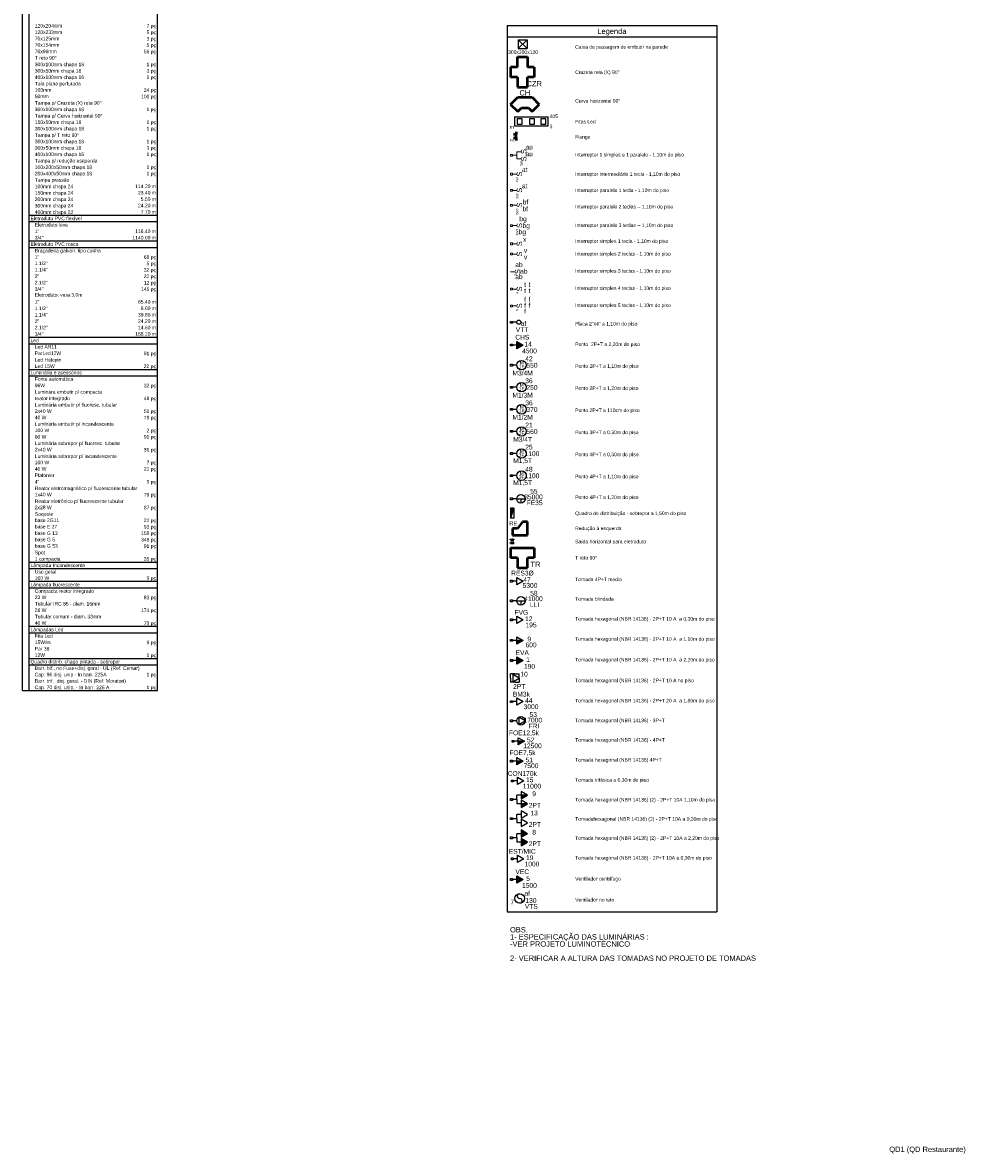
# Model space of a CAD drawing. Header units: millimetres. Extents: x 7 to 269, y 1 to 169.
# Tile 108 of 115: x 94 to 122, y 74 to 108. Entities that reach past the tile are written whole.
import ezdxf

# ---------------------------------------------------------------- set-up
doc = ezdxf.new("R2010")
doc.units = ezdxf.units.MM
doc.header["$MEASUREMENT"] = 0
for name, color, linetype, lineweight in [('Eletroduto - Marco Polo', 6, 'Continuous', 9), ('Interruptor - Marco Polo', 150, 'Continuous', 9), ('Layout 01 - Marco Polo', 152, 'Continuous', 25), ('Layout-02 - Marco Polo', 243, 'Continuous', 50), ('Luminárias - Marco Polo', 5, 'Continuous', 25), ('Textos - Marco Polo', 143, 'Continuous', 25), ('Tomadas - Marco Polo', 150, 'Continuous', 25), ('Títulos - Marco Polo', 142, 'Continuous', 50)]:
    doc.layers.add(name, color=color, linetype=linetype, lineweight=lineweight)
doc.styles.add('Arial', font='arial.ttf')

msp = doc.modelspace()

# ---------------------------------------------------------------- hatches: boundary and pattern name
at = {"layer": 'Tomadas - Marco Polo', "linetype": 'Continuous'}
for points in [[(108.419, 97.825), (108.607, 97.933), (108.419, 98.041)], [(108.338, 93.091), (108.238, 93.091), (108.238, 92.79)], [(108.419, 89.167), (108.607, 89.167), (108.419, 89.059)], [(108.419, 88.464), (108.607, 88.572), (108.419, 88.68)], [(108.462, 86.171), (108.65, 86.171), (108.462, 86.063)], [(108.419, 85.58), (108.607, 85.58), (108.419, 85.472)], [(108.548, 84.569), (108.735, 84.569), (108.548, 84.461)], [(108.548, 84.319), (108.735, 84.319), (108.548, 84.211)], [(108.548, 83.43), (108.735, 83.43), (108.548, 83.539)], [(108.548, 83.43), (108.735, 83.43), (108.548, 83.322)], [(108.548, 83.18), (108.735, 83.18), (108.548, 83.289)], [(108.548, 83.18), (108.735, 83.18), (108.548, 83.072)], [(108.419, 81.961), (108.607, 82.069), (108.419, 82.178)]]:
    msp.add_hatch(color=256, dxfattribs=at).paths.add_polyline_path(points)

# ---------------------------------------------------------------- linework, layer by layer
at = {"layer": 'Interruptor - Marco Polo'}
for p, q in [((108.238, 103.537), (108.238, 103.59)), ((108.238, 103.59), (108.291, 103.59)), ((108.291, 103.537), (108.238, 103.537)), ((108.291, 103.59), (108.291, 103.537)), ((108.42, 103.564), (108.291, 103.564)), ((108.42, 103.456), (108.42, 103.672)), ((108.548, 103.672), (108.42, 103.672)), ((108.548, 103.456), (108.42, 103.456)), ((108.238, 102.979), (108.238, 103.032)), ((108.238, 103.032), (108.291, 103.032)), ((108.291, 102.979), (108.238, 102.979)), ((108.291, 103.032), (108.291, 102.979)), ((108.42, 103.005), (108.291, 103.005)), ((108.238, 102.497), (108.238, 102.551)), ((108.238, 102.551), (108.291, 102.551)), ((108.291, 102.497), (108.238, 102.497)), ((108.291, 102.551), (108.291, 102.497)), ((108.42, 102.524), (108.291, 102.524)), ((108.238, 102.055), (108.238, 102.108)), ((108.238, 102.108), (108.291, 102.108)), ((108.291, 102.055), (108.238, 102.055)), ((108.291, 102.108), (108.291, 102.055)), ((108.42, 102.082), (108.291, 102.082)), ((108.238, 101.449), (108.238, 101.502)), ((108.238, 101.502), (108.291, 101.502)), ((108.291, 101.449), (108.238, 101.449)), ((108.291, 101.502), (108.291, 101.449)), ((108.42, 101.476), (108.291, 101.476)), ((108.238, 100.911), (108.238, 100.964)), ((108.238, 100.964), (108.291, 100.964)), ((108.291, 100.911), (108.238, 100.911)), ((108.291, 100.964), (108.291, 100.911)), ((108.42, 100.937), (108.291, 100.937)), ((108.238, 100.606), (108.238, 100.659)), ((108.238, 100.659), (108.291, 100.659)), ((108.291, 100.606), (108.238, 100.606)), ((108.291, 100.659), (108.291, 100.606)), ((108.42, 100.632), (108.291, 100.632)), ((108.367, 100.11), (108.238, 100.11)), ((108.238, 99.568), (108.238, 99.621)), ((108.238, 99.621), (108.291, 99.621)), ((108.291, 99.568), (108.238, 99.568)), ((108.291, 99.621), (108.291, 99.568)), ((108.42, 99.595), (108.291, 99.595)), ((108.238, 99.068), (108.238, 99.121)), ((108.238, 99.121), (108.291, 99.121)), ((108.291, 99.068), (108.238, 99.068)), ((108.291, 99.121), (108.291, 99.068)), ((108.42, 99.094), (108.291, 99.094))]:
    msp.add_line(p, q, dxfattribs=at)
at = {"layer": 'Layout 01 - Marco Polo', "linetype": 'Continuous'}
for p, q in [((93.757, 87.679), (93.757, 137.718)), ((97.757, 87.679), (97.757, 137.718)), ((93.947, 87.679), (93.947, 137.474)), ((108.132, 107.419), (114.355, 107.419)), ((108.132, 107.419), (108.132, 81.112)), ((114.355, 107.419), (114.355, 81.112)), ((108.132, 107.084), (114.355, 107.084)), ((93.947, 101.785), (97.757, 101.785)), ((93.947, 101.595), (97.757, 101.595)), ((93.947, 101.023), (97.757, 101.023)), ((93.947, 100.832), (97.757, 100.832)), ((93.947, 98.164), (97.757, 98.164)), ((93.947, 97.973), (97.757, 97.973)), ((93.947, 97.211), (97.757, 97.211)), ((93.947, 97.02), (97.757, 97.02)), ((93.947, 91.492), (97.757, 91.492)), ((93.947, 91.301), (97.757, 91.301)), ((93.947, 90.92), (97.757, 90.92)), ((93.947, 90.729), (97.757, 90.729)), ((93.947, 89.586), (97.757, 89.586)), ((93.947, 89.395), (97.757, 89.395)), ((93.947, 88.633), (97.757, 88.633)), ((93.947, 88.442), (97.757, 88.442)), ((93.757, 87.679), (97.757, 87.679)), ((108.132, 81.112), (114.355, 81.112))]:
    msp.add_line(p, q, dxfattribs=at)
at = {"layer": 'Layout-02 - Marco Polo'}
for p, q in [((108.438, 106.184), (108.438, 106.484)), ((108.438, 106.484), (108.738, 106.484)), ((108.738, 106.484), (108.738, 106.184)), ((108.238, 106.184), (108.238, 105.884)), ((108.438, 106.184), (108.238, 106.184)), ((108.938, 106.184), (108.738, 106.184)), ((108.938, 106.184), (108.938, 105.884)), ((108.438, 105.884), (108.238, 105.884)), ((108.438, 105.884), (108.438, 105.584)), ((108.738, 105.584), (108.738, 105.884)), ((108.938, 105.884), (108.738, 105.884)), ((108.438, 105.584), (108.738, 105.584)), ((108.238, 105.075), (108.451, 105.287)), ((108.238, 105.075), (108.451, 104.862)), ((108.451, 105.287), (108.875, 105.287)), ((108.875, 105.287), (109.087, 105.075)), ((108.875, 104.862), (109.087, 105.075)), ((108.451, 104.862), (108.557, 104.969)), ((108.557, 104.969), (108.769, 104.969)), ((108.769, 104.969), (108.875, 104.862)), ((108.407, 104.181), (108.325, 104.181)), ((108.325, 104.081), (108.407, 104.081)), ((108.407, 104.263), (108.407, 104.181)), ((108.407, 104.081), (108.407, 104.181)), ((108.407, 104.081), (108.407, 103.999)), ((108.594, 92.689), (108.444, 92.489)), ((108.744, 92.689), (108.594, 92.689)), ((108.744, 92.289), (108.744, 92.689)), ((108.444, 92.489), (108.294, 92.489)), ((108.294, 92.489), (108.294, 92.289)), ((108.238, 92.148), (108.238, 92.158)), ((108.238, 92.153), (108.273, 92.153)), ((108.238, 92.048), (108.238, 92.058)), ((108.338, 92.053), (108.238, 92.053)), ((108.273, 92.158), (108.303, 92.158)), ((108.273, 92.148), (108.273, 92.158)), ((108.273, 92.148), (108.303, 92.148)), ((108.294, 92.289), (108.744, 92.289)), ((108.303, 92.148), (108.303, 92.158)), ((108.303, 92.153), (108.338, 92.153)), ((108.338, 92.148), (108.338, 92.158)), ((108.338, 92.048), (108.338, 92.058)), ((108.238, 91.918), (108.238, 91.618)), ((108.238, 91.918), (108.938, 91.918)), ((108.938, 91.918), (108.938, 91.618)), ((108.438, 91.618), (108.238, 91.618)), ((108.438, 91.618), (108.438, 91.318)), ((108.438, 91.318), (108.738, 91.318)), ((108.738, 91.318), (108.738, 91.618)), ((108.938, 91.618), (108.738, 91.618))]:
    msp.add_line(p, q, dxfattribs=at)
at = {"layer": 'Luminárias - Marco Polo'}
for p, q in [((108.354, 104.705), (108.354, 104.44)), ((108.354, 104.705), (109.354, 104.705)), ((108.354, 104.44), (109.354, 104.44)), ((109.354, 104.44), (109.354, 104.705))]:
    msp.add_line(p, q, dxfattribs=at)
for points in [[(108.431, 104.644), (108.431, 104.493), (108.582, 104.493), (108.582, 104.644), (108.431, 104.644)], [(108.796, 104.644), (108.796, 104.493), (108.947, 104.493), (108.947, 104.644), (108.796, 104.644)], [(109.135, 104.644), (109.135, 104.493), (109.285, 104.493), (109.285, 104.644), (109.135, 104.644)]]:
    msp.add_lwpolyline(points, close=True, dxfattribs=at)
at = {"layer": 'Tomadas - Marco Polo'}
for p, q in [((108.465, 106.995), (108.73, 106.995)), ((108.465, 106.995), (108.465, 106.73)), ((108.465, 106.995), (108.73, 106.73)), ((108.73, 106.995), (108.465, 106.73)), ((108.465, 106.73), (108.73, 106.73)), ((108.73, 106.995), (108.73, 106.73)), ((108.238, 98.636), (108.291, 98.636)), ((108.238, 98.583), (108.238, 98.636)), ((108.291, 98.583), (108.238, 98.583)), ((108.291, 98.636), (108.291, 98.583)), ((108.42, 98.61), (108.291, 98.61)), ((108.419, 97.825), (108.419, 98.041)), ((108.419, 98.041), (108.607, 97.933)), ((108.238, 97.907), (108.238, 97.96)), ((108.238, 97.96), (108.291, 97.96)), ((108.291, 97.907), (108.238, 97.907)), ((108.291, 97.96), (108.291, 97.907)), ((108.419, 97.933), (108.291, 97.933)), ((108.607, 97.933), (108.419, 97.825)), ((108.238, 97.309), (108.238, 97.362)), ((108.238, 97.362), (108.291, 97.362)), ((108.291, 97.362), (108.291, 97.309)), ((108.42, 97.336), (108.291, 97.336)), ((108.291, 97.309), (108.238, 97.309)), ((108.238, 96.653), (108.238, 96.706)), ((108.238, 96.706), (108.291, 96.706)), ((108.291, 96.706), (108.291, 96.653)), ((108.42, 96.68), (108.291, 96.68)), ((108.291, 96.653), (108.238, 96.653)), ((108.238, 95.998), (108.238, 96.051)), ((108.238, 96.051), (108.291, 96.051)), ((108.291, 95.998), (108.238, 95.998)), ((108.291, 96.051), (108.291, 95.998)), ((108.42, 96.024), (108.291, 96.024)), ((108.238, 95.342), (108.238, 95.395)), ((108.238, 95.395), (108.291, 95.395)), ((108.291, 95.342), (108.238, 95.342)), ((108.291, 95.395), (108.291, 95.342)), ((108.42, 95.368), (108.291, 95.368)), ((108.238, 94.686), (108.238, 94.739)), ((108.238, 94.739), (108.291, 94.739)), ((108.291, 94.686), (108.238, 94.686)), ((108.291, 94.739), (108.291, 94.686)), ((108.42, 94.712), (108.291, 94.712)), ((108.238, 94.03), (108.238, 94.083)), ((108.238, 94.083), (108.291, 94.083)), ((108.291, 94.03), (108.238, 94.03)), ((108.291, 94.083), (108.291, 94.03)), ((108.42, 94.057), (108.291, 94.057)), ((108.238, 93.34), (108.238, 93.393)), ((108.238, 93.393), (108.291, 93.393)), ((108.291, 93.34), (108.238, 93.34)), ((108.291, 93.393), (108.291, 93.34)), ((108.419, 93.367), (108.291, 93.367)), ((108.419, 93.367), (108.669, 93.367)), ((108.544, 93.367), (108.544, 93.242)), ((108.338, 93.091), (108.238, 93.091)), ((108.238, 93.091), (108.238, 92.79)), ((108.338, 93.091), (108.238, 92.79)), ((108.338, 93.091), (108.338, 92.79)), ((108.338, 92.79), (108.238, 92.79)), ((108.419, 90.815), (108.419, 91.032)), ((108.419, 91.032), (108.607, 90.924)), ((108.238, 90.897), (108.238, 90.95)), ((108.238, 90.95), (108.291, 90.95)), ((108.291, 90.897), (108.238, 90.897)), ((108.291, 90.95), (108.291, 90.897)), ((108.419, 90.924), (108.291, 90.924)), ((108.607, 90.924), (108.419, 90.815)), ((108.238, 90.315), (108.238, 90.368)), ((108.238, 90.368), (108.291, 90.368)), ((108.291, 90.315), (108.238, 90.315)), ((108.291, 90.368), (108.291, 90.315)), ((108.419, 90.342), (108.291, 90.342)), ((108.419, 90.342), (108.669, 90.342)), ((108.544, 90.342), (108.544, 90.217)), ((108.238, 89.75), (108.238, 89.803)), ((108.238, 89.803), (108.291, 89.803)), ((108.291, 89.75), (108.238, 89.75)), ((108.291, 89.803), (108.291, 89.75)), ((108.419, 89.777), (108.291, 89.777)), ((108.419, 89.885), (108.607, 89.777)), ((108.419, 89.669), (108.419, 89.885)), ((108.607, 89.777), (108.419, 89.669)), ((108.419, 89.275), (108.607, 89.167)), ((108.419, 89.059), (108.419, 89.275)), ((108.238, 89.141), (108.238, 89.194)), ((108.238, 89.194), (108.291, 89.194)), ((108.291, 89.141), (108.238, 89.141)), ((108.291, 89.194), (108.291, 89.141)), ((108.419, 89.167), (108.291, 89.167)), ((108.607, 89.167), (108.419, 89.167)), ((108.607, 89.167), (108.419, 89.059)), ((108.419, 88.464), (108.419, 88.68)), ((108.419, 88.68), (108.607, 88.572)), ((108.238, 88.545), (108.238, 88.598)), ((108.238, 88.598), (108.291, 88.598)), ((108.291, 88.545), (108.238, 88.545)), ((108.291, 88.598), (108.291, 88.545)), ((108.419, 88.572), (108.291, 88.572)), ((108.607, 88.572), (108.419, 88.464)), ((108.238, 88.048), (108.238, 88.173)), ((108.363, 88.173), (108.238, 88.173)), ((108.238, 88.048), (108.238, 87.923)), ((108.301, 88.157), (108.301, 87.94)), ((108.488, 88.048), (108.301, 88.157)), ((108.301, 87.94), (108.488, 88.048)), ((108.363, 88.173), (108.488, 88.173)), ((108.488, 88.048), (108.488, 88.173)), ((108.488, 88.048), (108.488, 87.923)), ((108.363, 87.923), (108.238, 87.923)), ((108.363, 87.923), (108.488, 87.923)), ((108.238, 87.323), (108.238, 87.376)), ((108.238, 87.376), (108.291, 87.376)), ((108.291, 87.323), (108.238, 87.323)), ((108.291, 87.376), (108.291, 87.323)), ((108.419, 87.35), (108.291, 87.35)), ((108.419, 87.458), (108.607, 87.35)), ((108.419, 87.242), (108.419, 87.458)), ((108.607, 87.35), (108.419, 87.242)), ((108.238, 86.753), (108.238, 86.806)), ((108.238, 86.806), (108.291, 86.806)), ((108.291, 86.753), (108.238, 86.753)), ((108.291, 86.806), (108.291, 86.753)), ((108.419, 86.779), (108.291, 86.779)), ((108.669, 86.779), (108.482, 86.888)), ((108.482, 86.888), (108.482, 86.671)), ((108.482, 86.671), (108.669, 86.779)), ((108.462, 86.279), (108.65, 86.171)), ((108.462, 86.063), (108.462, 86.279)), ((108.281, 86.144), (108.281, 86.197)), ((108.281, 86.197), (108.334, 86.197)), ((108.334, 86.144), (108.281, 86.144)), ((108.334, 86.197), (108.334, 86.144)), ((108.462, 86.171), (108.334, 86.171)), ((108.65, 86.171), (108.462, 86.171)), ((108.65, 86.171), (108.462, 86.063)), ((108.238, 85.554), (108.238, 85.607)), ((108.238, 85.607), (108.291, 85.607)), ((108.291, 85.607), (108.291, 85.554)), ((108.419, 85.689), (108.607, 85.58)), ((108.419, 85.472), (108.419, 85.689)), ((108.291, 85.554), (108.238, 85.554)), ((108.419, 85.58), (108.291, 85.58)), ((108.607, 85.58), (108.419, 85.58)), ((108.607, 85.58), (108.419, 85.472)), ((108.265, 84.969), (108.265, 85.022)), ((108.265, 85.022), (108.318, 85.022)), ((108.318, 84.969), (108.265, 84.969)), ((108.318, 85.022), (108.318, 84.969)), ((108.446, 84.995), (108.318, 84.995)), ((108.446, 85.104), (108.634, 84.995)), ((108.446, 84.887), (108.446, 85.104)), ((108.634, 84.995), (108.446, 84.887)), ((108.735, 84.569), (108.548, 84.677)), ((108.548, 84.677), (108.548, 84.461)), ((108.238, 84.417), (108.238, 84.47)), ((108.238, 84.47), (108.291, 84.47)), ((108.291, 84.417), (108.238, 84.417)), ((108.291, 84.47), (108.291, 84.417)), ((108.42, 84.444), (108.291, 84.444)), ((108.42, 84.444), (108.42, 84.569)), ((108.548, 84.569), (108.42, 84.569)), ((108.42, 84.444), (108.42, 84.319)), ((108.548, 84.319), (108.42, 84.319)), ((108.548, 84.461), (108.735, 84.569)), ((108.735, 84.569), (108.548, 84.569)), ((108.735, 84.319), (108.548, 84.427)), ((108.548, 84.427), (108.548, 84.211)), ((108.548, 84.211), (108.735, 84.319)), ((108.735, 84.319), (108.548, 84.319)), ((108.735, 84.319), (108.548, 84.319)), ((108.42, 83.875), (108.42, 84)), ((108.548, 84), (108.42, 84)), ((108.735, 84), (108.548, 84.108)), ((108.548, 84.108), (108.548, 83.891)), ((108.548, 83.891), (108.735, 84)), ((108.238, 83.848), (108.238, 83.901)), ((108.238, 83.901), (108.291, 83.901)), ((108.291, 83.848), (108.238, 83.848)), ((108.291, 83.901), (108.291, 83.848)), ((108.42, 83.875), (108.291, 83.875)), ((108.42, 83.875), (108.42, 83.75)), ((108.548, 83.75), (108.42, 83.75)), ((108.735, 83.75), (108.548, 83.858)), ((108.548, 83.858), (108.548, 83.641)), ((108.548, 83.641), (108.735, 83.75)), ((108.238, 83.279), (108.238, 83.332)), ((108.238, 83.332), (108.291, 83.332)), ((108.291, 83.279), (108.238, 83.279)), ((108.291, 83.332), (108.291, 83.279)), ((108.42, 83.305), (108.291, 83.305)), ((108.42, 83.305), (108.42, 83.43)), ((108.548, 83.43), (108.42, 83.43)), ((108.42, 83.305), (108.42, 83.18)), ((108.735, 83.43), (108.548, 83.539)), ((108.548, 83.539), (108.548, 83.322)), ((108.548, 83.322), (108.735, 83.43)), ((108.735, 83.43), (108.548, 83.43)), ((108.735, 83.18), (108.548, 83.289)), ((108.548, 83.289), (108.548, 83.072)), ((108.548, 83.18), (108.42, 83.18)), ((108.548, 83.072), (108.735, 83.18)), ((108.735, 83.18), (108.548, 83.18)), ((108.735, 83.18), (108.548, 83.18)), ((108.265, 82.657), (108.265, 82.71)), ((108.265, 82.71), (108.318, 82.71)), ((108.318, 82.657), (108.265, 82.657)), ((108.318, 82.71), (108.318, 82.657)), ((108.446, 82.684), (108.318, 82.684)), ((108.446, 82.792), (108.634, 82.684)), ((108.446, 82.575), (108.446, 82.792)), ((108.634, 82.684), (108.446, 82.575)), ((108.238, 82.043), (108.238, 82.096)), ((108.238, 82.096), (108.291, 82.096)), ((108.291, 82.043), (108.238, 82.043)), ((108.291, 82.096), (108.291, 82.043)), ((108.419, 82.069), (108.291, 82.069)), ((108.419, 81.961), (108.419, 82.178)), ((108.419, 82.178), (108.607, 82.069)), ((108.607, 82.069), (108.419, 81.961))]:
    msp.add_line(p, q, dxfattribs=at)
for centre, radius in [((108.482, 98.61), 0.0625), ((108.561, 97.336), 0.141), ((108.561, 96.68), 0.141), ((108.561, 96.024), 0.141), ((108.561, 95.368), 0.141), ((108.561, 94.712), 0.141), ((108.561, 94.057), 0.141), ((108.544, 93.367), 0.125), ((108.544, 90.342), 0.125), ((108.544, 86.779), 0.125), ((108.507, 81.507), 0.141)]:
    msp.add_circle(centre, radius, dxfattribs=at)
for centre, start, end in [((108.507, 81.577), 89.9806, 270), ((108.507, 81.436), 269.981, 90)]:
    msp.add_arc(centre, 0.0706, start, end, dxfattribs=at)

# ---------------------------------------------------------------- texts
at = {"layer": 'Eletroduto - Marco Polo', "insert": (108.221, 79.652), "char_height": 0.15885, "width": 7.22004, "attachment_point": 7, "line_spacing_factor": 0.798, "style": 'Arial'}
msp.add_mtext('OBS.\\P1- ESPECIFICAÇÃO DAS LUMINÁRIAS :\\P-VER PROJETO LUMINOTÉCNICO\\P\\P2- VERIFICAR A ALTURA DAS TOMADAS NO PROJETO DE TOMADAS', dxfattribs=at)
at = {"layer": 'Interruptor - Marco Polo', "attachment_point": 9, "rotation": 90.0002, "line_spacing_factor": 0.798, "style": 'Arial'}
for s, insert, char_height, width in [('S', (108.709, 103.749), 0.159, 0.19062), ('S', (108.709, 103.533), 0.159, 0.19062), ('3W', (108.601, 103.393), 0.0706, 0.16944), ('S', (108.58, 103.082), 0.159, 0.19062), ('4W', (108.472, 102.912), 0.0706, 0.16944), ('S', (108.58, 102.601), 0.159, 0.19062), ('3W', (108.472, 102.431), 0.0706, 0.16944), ('S', (108.58, 102.159), 0.159, 0.19062), ('3W2', (108.472, 101.989), 0.0706, 0.25416), ('S', (108.58, 101.553), 0.159, 0.19062), ('3W3', (108.472, 101.383), 0.0706, 0.25416), ('S', (108.58, 101.014), 0.159, 0.19062), ('S', (108.58, 100.709), 0.159, 0.19062), ('S', (108.527, 100.187), 0.159, 0.19062), ('S', (108.58, 99.672), 0.159, 0.19062), ('4', (108.472, 99.502), 0.0706, 0.08472), ('S', (108.58, 99.171), 0.159, 0.19062), ('5', (108.472, 99.001), 0.0706, 0.08472)]:
    msp.add_mtext(s, dxfattribs=dict(at, insert=insert, char_height=char_height, width=width))
at = {"layer": 'Textos - Marco Polo', "line_spacing_factor": 0.798, "style": 'Arial'}
for s, insert, char_height, width, attachment_point in [('120x204mm', (94.117, 107.356), 0.1059, 1.14372, 7), ('7 pç', (97.715, 107.321), 0.1059, 0.50832, 9), ('70x125mm', (94.117, 106.975), 0.1059, 1.01664, 7), ('120x233mm', (94.117, 107.165), 0.1059, 1.14372, 7), ('5 pç', (97.715, 107.13), 0.1059, 0.50832, 9), ('3 pç', (97.715, 106.94), 0.1059, 0.50832, 9), ('70x154mm', (94.117, 106.784), 0.1059, 1.01664, 7), ('70x96mm', (94.117, 106.594), 0.1059, 0.88956, 7), ('5 pç', (97.715, 106.749), 0.1059, 0.50832, 9), ('Caixa de passagem de embutir na parede', (110.154, 106.696), 0.1059, 4.82904, 7), ('T reto 90°', (94.117, 106.403), 0.1059, 1.2708, 7), ('56 pç', (97.715, 106.559), 0.1059, 0.6354, 9), ('300x300x120', (108.608, 106.572), 0.1059, 1.39788, 8), ('300x100mm chapa 18', (94.117, 106.177), 0.1059, 2.28744, 7), ('300x50mm chapa 18', (94.117, 105.987), 0.1059, 2.16036, 7), ('3 pç', (97.715, 105.987), 0.1059, 0.50832, 9), ('1 pç', (97.715, 106.177), 0.1059, 0.50832, 9), ('Cruzeta reta (X) 90°', (110.154, 105.946), 0.1059, 2.5416, 7), ('400x100mm chapa 16', (94.117, 105.796), 0.1059, 2.28744, 7), ('Tala plana perfurada', (94.117, 105.605), 0.1059, 2.5416, 7), ('1 pç', (97.715, 105.796), 0.1059, 0.50832, 9), ('CZR', (108.938, 105.608), 0.1588, 0.57186, 8), ('50mm', (94.117, 105.259), 0.1059, 0.50832, 7), ('100mm', (94.117, 105.45), 0.1059, 0.6354, 7), ('24 pç', (97.715, 105.415), 0.1059, 0.6354, 9), ('CH', (108.66, 105.337), 0.1588, 0.38124, 8), ('Tampa p/ Cruzeta (X) reta 90°', (94.117, 105.034), 0.1059, 3.68532, 7), ('100 pç', (97.715, 105.224), 0.1059, 0.76248, 9), ('Curva horizontal 90%%d', (110.154, 105.126), 0.1059, 2.5416, 7), ('300x100mm chapa 18', (94.117, 104.843), 0.1059, 2.28744, 7), ('Tampa p/ Curva horizontal 90°', (94.117, 104.652), 0.1059, 3.68532, 7), ('1 pç', (97.715, 104.843), 0.1059, 0.50832, 9), ('405', (109.519, 104.668), 0.1059, 0.38124, 8), ('300x100mm chapa 18', (94.117, 104.271), 0.1059, 2.28744, 7), ('150x50mm chapa 18', (94.117, 104.462), 0.1059, 2.16036, 7), ('1 pç', (97.715, 104.462), 0.1059, 0.50832, 9), ('1 pç', (97.715, 104.271), 0.1059, 0.50832, 9), ('m', (108.275, 104.351), 0.106, 0.12708, 8), ('3', (109.438, 104.367), 0.106, 0.12708, 8), ('Fitas Led', (110.154, 104.509), 0.1059, 1.14372, 7), ('Tampa p/ T reto 90°', (94.117, 104.08), 0.1059, 2.41452, 7), ('FG', (108.283, 103.964), 0.0706, 0.16944, 8), ('Flange', (110.154, 104.026), 0.1059, 0.76248, 7), ('300x100mm chapa 18', (94.117, 103.89), 0.1059, 2.28744, 7), ('300x50mm chapa 18', (94.117, 103.699), 0.1059, 2.16036, 7), ('3 pç', (97.715, 103.699), 0.1059, 0.50832, 9), ('1 pç', (97.715, 103.89), 0.1059, 0.50832, 9), ('au', (108.789, 103.735), 0.1412, 0.33888, 8), ('400x100mm chapa 16', (94.117, 103.509), 0.1059, 2.28744, 7), ('Tampa p/ redução esquerda', (94.117, 103.318), 0.1059, 3.177, 7), ('1 pç', (97.715, 103.509), 0.1059, 0.50832, 9), ('au', (108.789, 103.535), 0.1412, 0.33888, 8), ('Interruptor 1 simples e 1 paralelo - 1,10m do piso', (110.154, 103.497), 0.1059, 6.354, 7), ('200x400x50mm chapa 18', (94.117, 102.937), 0.1059, 2.66868, 7), ('100x200x50mm chapa 18', (94.117, 103.127), 0.1059, 2.66868, 7), ('1 pç', (97.715, 103.127), 0.1059, 0.50832, 9), ('1 pç', (97.715, 102.937), 0.1059, 0.50832, 9), ('at', (108.658, 103.065), 0.1412, 0.33888, 8), ('Interruptor intermediário 1 tecla - 1,10m do piso', (110.154, 102.922), 0.1059, 6.22692, 7), ('Tampa pressão', (94.117, 102.746), 0.1059, 1.65204, 7), ('100mm chapa 24', (94.117, 102.555), 0.1059, 1.77912, 7), ('114.20 m', (97.715, 102.59), 0.1059, 1.01664, 9), ('at', (108.658, 102.584), 0.1412, 0.33888, 8), ('150mm chapa 24', (94.117, 102.365), 0.1059, 1.77912, 7), ('23.40 m', (97.715, 102.4), 0.1059, 0.88956, 9), ('Interruptor paralelo 1 tecla - 1,10m do piso', (110.154, 102.441), 0.1059, 5.59152, 7), ('300mm chapa 24', (94.117, 101.984), 0.1059, 1.77912, 7), ('200mm chapa 24', (94.117, 102.174), 0.1059, 1.77912, 7), ('24.20 m', (97.715, 102.019), 0.1059, 0.88956, 9), ('5.60 m', (97.715, 102.209), 0.1059, 0.76248, 9), ('bf', (108.673, 101.902), 0.1412, 0.33888, 8), ('bf', (108.678, 102.103), 0.1412, 0.33888, 8), ('Interruptor paralelo 2 teclas -- 1,10m do piso', (110.154, 101.954), 0.1059, 5.84568, 7), ('Eletroduto PVC flexível', (93.99, 101.637), 0.1059, 2.92284, 7), ('400mm chapa 22', (94.117, 101.793), 0.1059, 1.77912, 7), ('7.70 m', (97.715, 101.828), 0.1059, 0.76248, 9), ('bg', (108.608, 101.565), 0.1412, 0.33888, 8), ('1"', (94.117, 101.256), 0.1059, 0.25416, 7), ('Eletroduto leve', (94.117, 101.447), 0.1059, 1.9062, 7), ('116.40 m', (97.715, 101.256), 0.1059, 1.01664, 9), ('bg', (108.586, 101.18), 0.1412, 0.33888, 8), ('bg', (108.702, 101.362), 0.1412, 0.33888, 8), ('Interruptor paralelo 3 teclas -- 1,10m do piso', (110.154, 101.402), 0.1059, 5.84568, 7), ('Eletroduto PVC rosca', (93.99, 100.875), 0.1059, 2.5416, 7), ('3/4"', (94.117, 101.066), 0.1059, 0.50832, 7), ('1140.00 m', (97.715, 101.066), 0.1059, 1.14372, 9), ('x', (108.658, 100.997), 0.141, 0.16944, 8), ('Interruptor simples 1 tecla - 1,10m do piso', (110.154, 100.933), 0.1059, 5.46444, 7), ('Braçadeira galvan. tipo cunha', (94.117, 100.649), 0.1059, 3.68532, 7), ('v', (108.683, 100.673), 0.141, 0.16944, 8), ('Interruptor simples 2 teclas - 1,10m do piso', (110.154, 100.556), 0.1059, 5.59152, 7), ('1"', (94.117, 100.494), 0.1059, 0.25416, 7), ('1.1/2"', (94.117, 100.303), 0.1059, 0.76248, 7), ('68 pç', (97.715, 100.459), 0.1059, 0.6354, 9), ('5 pç', (97.715, 100.268), 0.1059, 0.50832, 9), ('ab', (108.486, 100.244), 0.1412, 0.33888, 8), ('v', (108.683, 100.474), 0.141, 0.16944, 8), ('2"', (94.117, 99.922), 0.1059, 0.25416, 7), ('1.1/4"', (94.117, 100.112), 0.1059, 0.76248, 7), ('32 pç', (97.715, 100.077), 0.1059, 0.6354, 9), ('22 pç', (97.715, 99.887), 0.1059, 0.6354, 9), ('ab', (108.486, 99.886), 0.1412, 0.33888, 8), ('ab', (108.63, 100.047), 0.1412, 0.33888, 8), ('Interruptor simples 3 teclas - 1,10m do piso', (110.154, 100.048), 0.1059, 5.59152, 7), ('3/4"', (94.117, 99.541), 0.1059, 0.50832, 7), ('2.1/2"', (94.117, 99.731), 0.1059, 0.76248, 7), ('12 pç', (97.715, 99.696), 0.1059, 0.6354, 9), ('t', (108.669, 99.656), 0.141, 0.16944, 8), ('t', (108.795, 99.656), 0.141, 0.16944, 8), ('Interruptor simples 4 teclas - 1,10m do piso', (110.154, 99.537), 0.1059, 5.59152, 7), ('Eletroduto, vara 3,0m', (94.117, 99.35), 0.1059, 2.66868, 7), ('145 pç', (97.715, 99.506), 0.1059, 0.76248, 9), ('t', (108.669, 99.474), 0.141, 0.16944, 8), ('f', (108.669, 99.223), 0.141, 0.16944, 8), ('t', (108.795, 99.474), 0.141, 0.16944, 8), ('f', (108.795, 99.223), 0.141, 0.16944, 8), ('1"', (94.117, 99.159), 0.1059, 0.25416, 7), ('1.1/2"', (94.117, 98.969), 0.1059, 0.76248, 7), ('85.40 m', (97.715, 99.159), 0.1059, 0.88956, 9), ('6.00 m', (97.715, 98.969), 0.1059, 0.76248, 9), ('f', (108.669, 99.04), 0.141, 0.16944, 8), ('f', (108.669, 98.869), 0.141, 0.16944, 8), ('f', (108.795, 99.04), 0.141, 0.16944, 8), ('Interruptor simples 5 teclas - 1,10m do piso', (110.154, 99.029), 0.1059, 5.59152, 7), ('2"', (94.117, 98.587), 0.1059, 0.25416, 7), ('1.1/4"', (94.117, 98.778), 0.1059, 0.76248, 7), ('39.80 m', (97.715, 98.778), 0.1059, 0.88956, 9), ('24.20 m', (97.715, 98.587), 0.1059, 0.88956, 9), ('af', (108.62, 98.5), 0.1412, 0.33888, 8), ('3/4"', (94.117, 98.206), 0.1059, 0.50832, 7), ('2.1/2"', (94.117, 98.397), 0.1059, 0.76248, 7), ('168.20 m', (97.715, 98.206), 0.1059, 1.01664, 9), ('14.60 m', (97.715, 98.397), 0.1059, 0.88956, 9), ('VTT', (108.579, 98.321), 0.1412, 0.50832, 8), ('Placa 2"x4" a 1,10m do piso', (110.154, 98.48), 0.1059, 3.43116, 7), ('Led', (93.99, 98.016), 0.1059, 0.38124, 7), ('CHS', (108.584, 98.092), 0.1412, 0.50832, 8), ('14', (108.755, 97.888), 0.1412, 0.33888, 8), ('Ponto  2P+T a 2,20m do piso', (110.154, 97.871), 0.1059, 3.43116, 7), ('Led AR11', (94.117, 97.825), 0.1059, 1.01664, 7), ('ParLed12W', (94.117, 97.634), 0.1059, 1.14372, 7), ('91 pç', (97.715, 97.599), 0.1059, 0.6354, 9), ('4500', (108.798, 97.684), 0.1412, 0.67776, 8), ('Led Halopin', (94.117, 97.409), 0.1059, 1.39788, 7), ('Led 15W', (94.117, 97.253), 0.1059, 0.88956, 7), ('22 pç', (97.715, 97.218), 0.1059, 0.6354, 9), ('42', (108.783, 97.454), 0.1412, 0.33888, 8), ('550', (108.872, 97.258), 0.1412, 0.50832, 8), ('Ponto 2P+T a 1,10m do piso', (110.154, 97.224), 0.1059, 3.30408, 7), ('Luminária e acessórios', (93.99, 97.062), 0.1059, 2.79576, 7), ('Fonte automática', (94.117, 96.872), 0.1059, 2.03328, 7), ('M3/4M', (108.594, 97.028), 0.1412, 0.8472, 8), ('96W', (94.117, 96.681), 0.1059, 0.38124, 7), ('32 pç', (97.715, 96.646), 0.1059, 0.6354, 9), ('36', (108.783, 96.799), 0.1412, 0.33888, 8), ('250', (108.872, 96.602), 0.1412, 0.50832, 8), ('Ponto 2P+T a 1,20m do piso', (110.154, 96.568), 0.1059, 3.30408, 7), ('reator integrado', (94.117, 96.265), 0.1059, 2.03328, 7), ('Luminára embutir p/ compacta', (94.117, 96.456), 0.1059, 3.55824, 7), ('48 pç', (97.715, 96.265), 0.1059, 0.6354, 9), ('M1/3M', (108.594, 96.372), 0.1412, 0.8472, 8), ('36', (108.783, 96.143), 0.1412, 0.33888, 8), ('2x40 W', (94.117, 95.919), 0.1059, 0.76248, 7), ('Luminária embutir p/ fluoresc. tubular', (94.117, 96.074), 0.1059, 4.82904, 7), ('51 pç', (97.715, 95.884), 0.1059, 0.6354, 9), ('370', (108.872, 95.946), 0.1412, 0.50832, 8), ('Ponto 2P+T a 110cm do piso', (110.154, 95.912), 0.1059, 3.30408, 7), ('40 W', (94.117, 95.728), 0.1059, 0.50832, 7), ('Luminária embutir p/ incandescente', (94.117, 95.503), 0.1059, 4.32072, 7), ('79 pç', (97.715, 95.693), 0.1059, 0.6354, 9), ('M1/2M', (108.594, 95.716), 0.1412, 0.8472, 8), ('21', (108.783, 95.487), 0.1412, 0.33888, 8), ('100 W', (94.117, 95.347), 0.1059, 0.6354, 7), ('2 pç', (97.715, 95.312), 0.1059, 0.50832, 9), ('560', (108.872, 95.29), 0.1412, 0.50832, 8), ('Ponto 3P+T a 0,30m do piso', (110.154, 95.256), 0.1059, 3.30408, 7), ('60 W', (94.117, 95.156), 0.1059, 0.50832, 7), ('Luminária sobrepor p/ fluoresc. tubular', (94.117, 94.931), 0.1059, 4.95612, 7), ('91 pç', (97.715, 95.121), 0.1059, 0.6354, 9), ('M3/4T', (108.594, 95.06), 0.1412, 0.8472, 8), ('25', (108.783, 94.831), 0.1412, 0.33888, 8), ('2x40 W', (94.117, 94.775), 0.1059, 0.76248, 7), ('Luminária sobrepor p/ incandescente', (94.117, 94.549), 0.1059, 4.4478, 7), ('36 pç', (97.715, 94.74), 0.1059, 0.6354, 9), ('1100', (108.872, 94.634), 0.1412, 0.67776, 8), ('Ponto 4P+T a 0,30m do piso', (110.154, 94.601), 0.1059, 3.30408, 7), ('40 W', (94.117, 94.203), 0.1059, 0.50832, 7), ('100 W', (94.117, 94.394), 0.1059, 0.6354, 7), ('22 pç', (97.715, 94.168), 0.1059, 0.6354, 9), ('7 pç', (97.715, 94.359), 0.1059, 0.50832, 9), ('M1,5T', (108.594, 94.405), 0.1412, 0.8472, 8), ('48', (108.783, 94.175), 0.1412, 0.33888, 8), ('Plafonier', (94.117, 94.013), 0.1059, 1.14372, 7), ('1100', (108.872, 93.979), 0.1412, 0.67776, 8), ('Ponto 4P+T a 1,10m do piso', (110.154, 93.945), 0.1059, 3.30408, 7), ('4"', (94.117, 93.822), 0.1059, 0.25416, 7), ('Reator eletromagnético p/ fluorescente tubular', (94.117, 93.596), 0.1059, 5.84568, 7), ('9 pç', (97.715, 93.787), 0.1059, 0.50832, 9), ('M1,5T', (108.594, 93.749), 0.1412, 0.8472, 8), ('55', (108.928, 93.519), 0.1412, 0.33888, 8), ('1x40 W', (94.117, 93.441), 0.1059, 0.76248, 7), ('Reator eletrônico p/ fluorescente tubular', (94.117, 93.215), 0.1059, 5.21028, 7), ('79 pç', (97.715, 93.406), 0.1059, 0.6354, 9), ('35000', (108.918, 93.353), 0.1412, 0.8472, 8), ('FE35', (108.95, 93.179), 0.1412, 0.67776, 8), ('Ponto 4P+T a 1,20m do piso', (110.154, 93.332), 0.1059, 3.30408, 7), ('2x28 W', (94.117, 93.059), 0.1059, 0.76248, 7), ('Soquete', (94.117, 92.834), 0.1059, 0.88956, 7), ('87 pç', (97.715, 93.024), 0.1059, 0.6354, 9), ('Quadro de distribuição - sobrepor a 1,50m do piso', (110.154, 92.853), 0.1059, 6.22692, 7), ('base 2G11', (94.117, 92.678), 0.1059, 1.14372, 7), ('base E 27', (94.117, 92.488), 0.1059, 1.14372, 7), ('22 pç', (97.715, 92.643), 0.1059, 0.6354, 9), ('RE', (108.316, 92.579), 0.1235, 0.29652, 8), ('base G 13', (94.117, 92.297), 0.1059, 1.14372, 7), ('158 pç', (97.715, 92.262), 0.1059, 0.76248, 9), ('93 pç', (97.715, 92.453), 0.1059, 0.6354, 9), ('Redução à esquerda', (110.154, 92.407), 0.1059, 2.28744, 7), ('base G 5', (94.117, 92.106), 0.1059, 1.01664, 7), ('base G 53', (94.117, 91.916), 0.1059, 1.14372, 7), ('348 pç', (97.715, 92.071), 0.1059, 0.76248, 9), ('91 pç', (97.715, 91.881), 0.1059, 0.6354, 9), ('Saída horizontal para eletroduto', (110.154, 92.015), 0.1059, 4.06656, 7), ('Spot', (94.117, 91.69), 0.1059, 0.50832, 7), ('1 compacta', (94.117, 91.5), 0.1059, 1.2708, 7), ('35 pç', (97.715, 91.5), 0.1059, 0.6354, 9), ('T reto 90%%d', (110.154, 91.565), 0.1059, 1.2708, 7), ('Lâmpada Incandescente', (93.99, 91.309), 0.1059, 2.66868, 7), ('TR', (108.977, 91.345), 0.1588, 0.38124, 8), ('100 W', (94.117, 90.963), 0.1059, 0.6354, 7), ('Uso geral', (94.117, 91.118), 0.1059, 1.14372, 7), ('9 pç', (97.715, 90.928), 0.1059, 0.50832, 9), ('RES3%%c', (108.59, 91.088), 0.1412, 0.8472, 8), ('47', (108.724, 90.894), 0.1412, 0.33888, 8), ('Tomada 4P+T media', (110.154, 90.924), 0.1059, 2.16036, 7), ('Lâmpada fluorescente', (93.99, 90.737), 0.1059, 2.5416, 7), ('Compacta reator integrado', (94.117, 90.546), 0.1059, 3.177, 7), ('5300', (108.814, 90.724), 0.1412, 0.67776, 8), ('58', (108.928, 90.494), 0.1412, 0.33888, 8), ('Tubular IRC 85 - diam. 16mm', (94.117, 90.2), 0.1059, 3.43116, 7), ('23 W', (94.117, 90.391), 0.1059, 0.50832, 7), ('83 pç', (97.715, 90.356), 0.1059, 0.6354, 9), ('41000', (108.918, 90.329), 0.1412, 0.8472, 8), ('LLI', (108.95, 90.155), 0.1412, 0.50832, 8), ('Tomada blindada', (110.154, 90.342), 0.1059, 1.9062, 7), ('Tubular comum - diam. 33mm', (94.117, 89.819), 0.1059, 3.30408, 7), ('28 W', (94.117, 90.01), 0.1059, 0.50832, 7), ('174 pç', (97.715, 89.975), 0.1059, 0.76248, 9), ('FVG', (108.557, 89.925), 0.1412, 0.50832, 8), ('40 W', (94.117, 89.628), 0.1059, 0.50832, 7), ('79 pç', (97.715, 89.593), 0.1059, 0.6354, 9), ('12', (108.778, 89.738), 0.1412, 0.33888, 8), ('195', (108.845, 89.551), 0.1412, 0.50832, 8), ('Tomada hexagonal (NBR 14136) - 2P+T 10 A  a 0,30m do piso', (110.154, 89.721), 0.1059, 7.24356, 7), ('Lâmpadas Led', (93.99, 89.403), 0.1059, 1.52496, 7), ('Fita Led', (94.117, 89.247), 0.1059, 1.01664, 7), ('9', (108.792, 89.134), 0.141, 0.16944, 8), ('Tomada hexagonal (NBR 14136) - 2P+T 10 A  a 1,10m do piso', (110.154, 89.123), 0.1059, 7.24356, 7), ('15W/m', (94.117, 89.056), 0.1059, 0.6354, 7), ('Par 38', (94.117, 88.866), 0.1059, 0.76248, 7), ('9 pç', (97.715, 89.021), 0.1059, 0.50832, 9), ('600', (108.845, 88.96), 0.1412, 0.50832, 8), ('12W', (94.117, 88.675), 0.1059, 0.38124, 7), ('1 pç', (97.715, 88.64), 0.1059, 0.50832, 9), ('EVA', (108.584, 88.731), 0.1412, 0.50832, 8), ('1', (108.755, 88.527), 0.141, 0.16944, 8), ('Tomada hexagonal (NBR 14136) - 2P+T 10 A  a 2,20m do piso', (110.154, 88.509), 0.1059, 7.24356, 7), ('Quadro distrib. chapa pintada - sobrepor', (93.99, 88.45), 0.1059, 5.0832, 7), ('Barr. bif., no Fuse+disj. geral - UL (Ref. Cemar)', (94.117, 88.259), 0.1059, 6.22692, 7), ('10', (108.638, 88.093), 0.1412, 0.33888, 8), ('190', (108.798, 88.323), 0.1412, 0.50832, 8), ('Cap. 96 disj. unip - In barr. 225A', (94.117, 88.068), 0.1059, 4.32072, 7), ('Barr. trif., disj. geral, - DIN (Ref. Moratori)', (94.117, 87.878), 0.1059, 5.97276, 7), ('1 pç', (97.715, 88.068), 0.1059, 0.50832, 9), ('Tomada hexagonal (NBR 14136) - 2P+T 10 A no piso', (110.154, 87.893), 0.1059, 6.09984, 7), ('Cap. 70 disj. unip. - In barr. 225 A', (94.117, 87.687), 0.1059, 4.57488, 7), ('1 pç', (97.715, 87.687), 0.1059, 0.50832, 9), ('2PT', (108.494, 87.728), 0.1412, 0.50832, 8), ('BM3k', (108.557, 87.498), 0.1412, 0.67776, 8), ('3000', (108.845, 87.124), 0.1412, 0.67776, 8), ('44', (108.778, 87.311), 0.1412, 0.33888, 8), ('Tomada hexagonal (NBR 14136) - 2P+T 20 A  a 1,80m do piso', (110.154, 87.294), 0.1059, 7.24356, 7), ('53', (108.909, 86.894), 0.1412, 0.33888, 8), ('17000', (108.898, 86.728), 0.1412, 0.8472, 8), ('FRI', (108.93, 86.554), 0.1412, 0.50832, 8), ('Tomada hexagonal (NBR 14136) - 3P+T', (110.154, 86.707), 0.1059, 4.4478, 7), ('FOE12,5k', (108.634, 86.325), 0.1412, 1.35552, 8), ('52', (108.834, 86.138), 0.1412, 0.33888, 8), ('Tomada hexagonal (NBR 14136) - 4P+T', (110.154, 86.127), 0.1059, 4.4478, 7), ('FOE7,5k', (108.591, 85.734), 0.1412, 1.18608, 8), ('12500', (108.888, 85.964), 0.1412, 0.8472, 8), ('51', (108.792, 85.547), 0.1412, 0.33888, 8), ('Tomada hexagonal (NBR 14136) 4P+T', (110.154, 85.537), 0.1059, 4.19364, 7), ('CON170k', (108.584, 85.144), 0.1412, 1.18608, 8), ('7500', (108.845, 85.373), 0.1412, 0.67776, 8), ('11000', (108.872, 84.769), 0.1412, 0.8472, 8), ('15', (108.805, 84.957), 0.1412, 0.33888, 8), ('Tomada trifásica a 0,30m do piso', (110.154, 84.939), 0.1059, 4.06656, 7), ('9', (108.936, 84.54), 0.141, 0.16944, 8), ('2PT', (108.958, 84.2), 0.1412, 0.50832, 8), ('Tomada hexagonal (NBR 14136) (2) - 2P+T 10A 1,10m do piso', (110.154, 84.353), 0.1059, 5.21028, 7), ('13', (108.936, 83.971), 0.1412, 0.33888, 8), ('Tomadahexagonal (NBR 14136) (2) - 2P+T 10A a 0,30m do piso', (110.154, 83.783), 0.1059, 5.21028, 7), ('2PT', (108.958, 83.631), 0.1412, 0.50832, 8), ('8', (108.936, 83.401), 0.141, 0.16944, 8), ('2PT', (108.958, 83.061), 0.1412, 0.50832, 8), ('Tomada hexagonal (NBR 14136) (2) - 2P+T 10A a 2,20m do piso', (110.154, 83.214), 0.1059, 5.21028, 7), ('EST/MIC', (108.584, 82.832), 0.1412, 1.18608, 8), ('1000', (108.872, 82.457), 0.1412, 0.67776, 8), ('19', (108.805, 82.645), 0.1412, 0.33888, 8), ('Tomada hexagonal (NBR 14136) - 2P+T 10A a 0,30m do piso', (110.154, 82.628), 0.1059, 4.70196, 7), ('VEC', (108.584, 82.228), 0.1412, 0.50832, 8), ('1500', (108.798, 81.82), 0.1412, 0.67776, 8), ('5', (108.755, 82.024), 0.141, 0.16944, 8), ('Ventilador centrifugo', (110.154, 82.007), 0.1059, 2.66868, 7), ('af', (108.729, 81.591), 0.1412, 0.33888, 8), ('130', (108.842, 81.375), 0.1412, 0.50832, 8), ('Ventilador no teto', (110.154, 81.413), 0.1059, 2.28744, 7), ('7', (108.288, 81.334), 0.141, 0.16944, 8), ('VTS', (108.853, 81.2), 0.1412, 0.50832, 8)]:
    msp.add_mtext(s, dxfattribs=dict(at, insert=insert, char_height=char_height, width=width, attachment_point=attachment_point))
at = {"layer": 'Textos - Marco Polo', "insert": (108.419, 100.037), "char_height": 0.0706, "width": 0.08472, "attachment_point": 9, "rotation": 90.0002, "line_spacing_factor": 0.798, "style": 'Arial'}
msp.add_mtext('3', dxfattribs=at)
at = {"layer": 'Tomadas - Marco Polo', "attachment_point": 7, "line_spacing_factor": 0.798, "style": 'Arial'}
for s, insert, char_height, width in [('1F', (108.481, 97.238), 0.1059, 0.25416), ('M', (108.509, 97.354), 0.106, 0.12708), ('1F', (108.481, 96.582), 0.1059, 0.25416), ('M', (108.509, 96.698), 0.106, 0.12708), ('1F', (108.481, 95.926), 0.1059, 0.25416), ('M', (108.509, 96.042), 0.106, 0.12708), ('3F', (108.481, 95.27), 0.1059, 0.25416), ('M', (108.509, 95.386), 0.106, 0.12708), ('3F', (108.481, 94.615), 0.1059, 0.25416), ('M', (108.509, 94.73), 0.106, 0.12708), ('3F', (108.481, 93.959), 0.1059, 0.25416), ('M', (108.509, 94.075), 0.106, 0.12708)]:
    msp.add_mtext(s, dxfattribs=dict(at, insert=insert, char_height=char_height, width=width))
at = {"layer": 'Títulos - Marco Polo', "line_spacing_factor": 0.798, "style": 'Arial'}
for s, insert, char_height, width, attachment_point in [('Legenda', (111.244, 107.119), 0.1588, 1.33434, 8), ('QD1 (QD Restaurante)', (119.476, 73.934), 0.15885, 3.8124, 7)]:
    msp.add_mtext(s, dxfattribs=dict(at, insert=insert, char_height=char_height, width=width, attachment_point=attachment_point))

doc.saveas('drawing.dxf')
